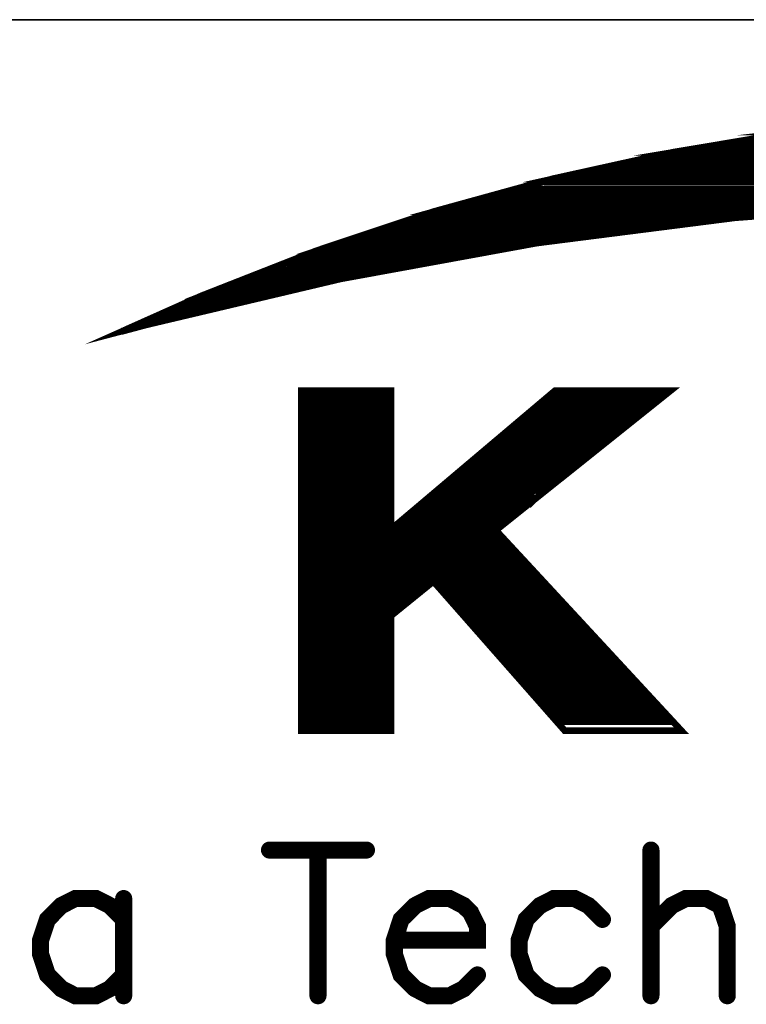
# Model space of a CAD drawing. Header units: millimetres. Extents: x 4497 to 13960, y 12291 to 16372.
# Tile 5 of 217: x 4880 to 4889, y 12359 to 12371. Entities that reach past the tile are written whole.
import ezdxf

# ---------------------------------------------------------------- set-up
doc = ezdxf.new("R2010")
doc.units = ezdxf.units.MM
doc.header["$LTSCALE"] = 0.8
doc.layers.get('0').update_dxf_attribs({"linetype": 'CONTINUOUS', "lineweight": 0})

# ---------------------------------------------------------------- blocks, each defined once
blk = doc.blocks.new('SMOOTH_0$0254')
at = {"const_width": 0.0127}
blk.add_lwpolyline([(-0.00635, 0, 1), (0.00635, 0, 1)], format="xyb", close=True, dxfattribs=at)
blk = doc.blocks.new('SMOOTH_0$064516')
at = {"const_width": 0.0323}
blk.add_lwpolyline([(-0.0161, 0, 1), (0.0161, 0, 1)], format="xyb", close=True, dxfattribs=at)
blk = doc.blocks.new('logo')
at = {"color": 7}
for points, const_width in [([(-3495.641, 5338.044), (-3491.64, 5339.83), (-3485.861, 5342.097), (-3479.97, 5344.064), (-3473.985, 5345.713), (-3467.914, 5347.052), (-3461.791, 5348.074), (-3455.625, 5348.77), (-3449.426, 5349.139), (-3443.217, 5349.19), (-3437.009, 5348.907), (-3430.835, 5348.306), (-3424.695, 5347.387), (-3418.607, 5346.142)], 0.338), ([(-3414.785, 5342.278), (-3424.738, 5343.626), (-3434.742, 5344.442), (-3444.771, 5344.742), (-3454.81, 5344.51), (-3464.814, 5343.755), (-3474.775, 5342.484), (-3484.65, 5340.681), (-3494.422, 5338.371), (-3495.641, 5338.044)], 0.338), ([(-3421.603, 5346.729), (-3469.272, 5346.729)], 0.338), ([(-3470.624, 5346.391), (-3420.251, 5346.391)], 0.338), ([(-3418.222, 5345.884), (-3472.483, 5345.884)], 0.338), ([(-3475.526, 5345.207), (-3415.518, 5345.207)], 0.338), ([(-3474.343, 5345.546), (-3416.87, 5345.546)], 0.338), ([(-3476.202, 5344.954), (-3414.588, 5344.954)], 0.338), ([(-3478.738, 5344.278), (-3459.298, 5344.278)], 0.338), ([(-3467.75, 5343.602), (-3467.328, 5343.602)], 0.338), ([(-3482.034, 5343.264), (-3469.948, 5343.264)], 0.338), ([(-3481.273, 5343.517), (-3467.75, 5343.517)], 0.338), ([(-3472.061, 5343.095), (-3471.131, 5343.095)], 0.338), ([(-3469.863, 5343.348), (-3469.271, 5343.348)], 0.338), ([(-3483.555, 5342.756), (-3473.836, 5342.756)], 0.338), ([(-3482.71, 5343.01), (-3471.976, 5343.01)], 0.338), ([(-3473.92, 5342.841), (-3473.159, 5342.841)], 0.338), ([(-3484.823, 5342.249), (-3476.625, 5342.249)], 0.338), ([(-3486.682, 5341.658), (-3480.09, 5341.658)], 0.338), ([(-3486.006, 5341.911), (-3478.738, 5341.911)], 0.338), ([(-3480.005, 5341.742), (-3479.752, 5341.742)], 0.338), ([(-3487.866, 5341.151), (-3483.048, 5341.151)], 0.338), ([(-3487.189, 5341.404), (-3481.611, 5341.404)], 0.338), ([(-3483.133, 5341.235), (-3482.541, 5341.235)], 0.338), ([(-3481.611, 5341.489), (-3481.104, 5341.489)], 0.338), ([(-3488.457, 5340.897), (-3484.485, 5340.897)], 0.338), ([(-3484.4, 5340.982), (-3483.809, 5340.982)], 0.338), ([(-3492.683, 5338.869), (-3489.049, 5340.559)], 0.338), ([(-3489.387, 5340.474), (-3491.584, 5339.545)], 0.338), ([(-3491.415, 5339.207), (-3488.626, 5340.559)], 0.338), ([(-3490.401, 5339.46), (-3488.204, 5340.559)], 0.338), ([(-3488.626, 5340.221), (-3487.02, 5340.221)], 0.338), ([(-3488.373, 5340.474), (-3486.091, 5340.474)], 0.338), ([(-3493.613, 5338.7), (-3491.584, 5339.629)], 0.338), ([(-3489.133, 5340.052), (-3488.035, 5340.052)], 0.338), ([(-3486.344, 5335.065), (-3486.344, 5318.162)], 0.338), ([(-3486.091, 5318.077), (-3486.091, 5334.981)], 0.338), ([(-3485.837, 5318.077), (-3485.837, 5334.981)], 0.338), ([(-3485.584, 5318.077), (-3485.584, 5334.981)], 0.338), ([(-3485.33, 5318.077), (-3485.33, 5334.981)], 0.338), ([(-3485.076, 5318.077), (-3485.076, 5334.981)], 0.338), ([(-3484.823, 5318.077), (-3484.823, 5334.981)], 0.338), ([(-3484.569, 5317.993), (-3484.569, 5334.896)], 0.338), ([(-3484.316, 5317.993), (-3484.316, 5334.896)], 0.338), ([(-3484.062, 5318.077), (-3484.062, 5334.981)], 0.338), ([(-3483.893, 5335.065), (-3483.893, 5317.993)], 0.338), ([(-3483.724, 5318.077), (-3483.724, 5334.981)], 0.338), ([(-3483.471, 5318.077), (-3483.471, 5334.981)], 0.338), ([(-3483.217, 5318.077), (-3483.217, 5334.981)], 0.338), ([(-3482.963, 5318.077), (-3482.963, 5334.981)], 0.338), ([(-3482.71, 5318.077), (-3482.71, 5334.981)], 0.338), ([(-3482.456, 5318.077), (-3482.456, 5334.981)], 0.338), ([(-3482.203, 5317.993), (-3482.203, 5334.896)], 0.338), ([(-3474.174, 5334.727), (-3468.494, 5334.727)], 0.338), ([(-3474.681, 5334.22), (-3469.187, 5334.22)], 0.338), ([(-3474.427, 5334.474), (-3468.933, 5334.474)], 0.338), ([(-3475.357, 5333.713), (-3469.863, 5333.713)], 0.338), ([(-3475.103, 5333.967), (-3469.61, 5333.967)], 0.338), ([(-3475.948, 5333.206), (-3470.455, 5333.206)], 0.338), ([(-3475.61, 5333.459), (-3470.201, 5333.459)], 0.338), ([(-3476.54, 5332.699), (-3471.215, 5332.699)], 0.338), ([(-3476.287, 5332.952), (-3470.793, 5332.952)], 0.338), ([(-3476.878, 5332.445), (-3471.469, 5332.445)], 0.338), ([(-3477.47, 5331.938), (-3472.145, 5331.938)], 0.338), ([(-3477.216, 5332.192), (-3471.723, 5332.192)], 0.338), ([(-3478.061, 5331.431), (-3472.737, 5331.431)], 0.338), ([(-3477.723, 5331.685), (-3472.399, 5331.685)], 0.338), ([(-3478.653, 5330.924), (-3473.413, 5330.924)], 0.338), ([(-3478.399, 5331.177), (-3473.075, 5331.177)], 0.338), ([(-3479.245, 5330.417), (-3474.005, 5330.417)], 0.338), ([(-3478.991, 5330.67), (-3473.666, 5330.67)], 0.338), ([(-3480.174, 5329.656), (-3474.934, 5329.656), (-3474.934, 5329.572), (-3474.85, 5329.656)], 0.338), ([(-3479.836, 5329.91), (-3474.681, 5329.91)], 0.338), ([(-3479.498, 5330.163), (-3474.343, 5330.163)], 0.338), ([(-3480.428, 5329.403), (-3475.272, 5329.403)], 0.338), ([(-3481.104, 5328.895), (-3475.948, 5328.895)], 0.338), ([(-3480.766, 5329.149), (-3475.61, 5329.149)], 0.338), ([(-3481.696, 5328.388), (-3476.54, 5328.388)], 0.338), ([(-3481.442, 5328.642), (-3476.202, 5328.642)], 0.338), ([(-3482.203, 5327.797), (-3476.709, 5327.797)], 0.338), ([(-3482.372, 5327.374), (-3476.287, 5327.374)], 0.338), ([(-3482.203, 5327.543), (-3476.456, 5327.543)], 0.338), ([(-3482.372, 5327.036), (-3476.117, 5327.036)], 0.338), ([(-3482.287, 5326.867), (-3475.864, 5326.867)], 0.338), ([(-3482.203, 5327.205), (-3476.117, 5327.205)], 0.338), ([(-3475.441, 5326.36), (-3482.372, 5326.36)], 0.338), ([(-3482.287, 5326.529), (-3475.526, 5326.529)], 0.338), ([(-3482.372, 5326.191), (-3475.272, 5326.191)], 0.338), ([(-3482.287, 5325.937), (-3475.019, 5325.937)], 0.338), ([(-3482.203, 5325.684), (-3474.765, 5325.684)], 0.338), ([(-3482.456, 5325.261), (-3480.428, 5325.261)], 0.338), ([(-3482.287, 5325.092), (-3480.681, 5325.092)], 0.338), ([(-3482.287, 5324.923), (-3480.851, 5324.923)], 0.338), ([(-3479.667, 5325.261), (-3474.427, 5325.261)], 0.338), ([(-3479.498, 5325.008), (-3474.174, 5325.008)], 0.338), ([(-3482.287, 5324.5), (-3481.273, 5324.5)], 0.338), ([(-3482.203, 5324.754), (-3481.02, 5324.754)], 0.338), ([(-3479.16, 5324.754), (-3473.92, 5324.754)], 0.338), ([(-3478.991, 5324.5), (-3473.666, 5324.5)], 0.338), ([(-3482.372, 5324.247), (-3481.527, 5324.247)], 0.338), ([(-3482.372, 5324.078), (-3481.865, 5324.078)], 0.338), ([(-3478.738, 5324.247), (-3473.497, 5324.247)], 0.338), ([(-3478.569, 5323.993), (-3473.244, 5323.993)], 0.338), ([(-3478.399, 5323.74), (-3472.99, 5323.74)], 0.338), ([(-3478.146, 5323.486), (-3472.737, 5323.486)], 0.338), ([(-3477.892, 5323.233), (-3472.483, 5323.233)], 0.338), ([(-3477.723, 5322.979), (-3472.314, 5322.979)], 0.338), ([(-3477.47, 5322.726), (-3472.061, 5322.726)], 0.338), ([(-3477.216, 5322.472), (-3471.807, 5322.472)], 0.338), ([(-3476.963, 5322.218), (-3471.638, 5322.218)], 0.338), ([(-3476.794, 5321.965), (-3471.384, 5321.965)], 0.338), ([(-3476.54, 5321.711), (-3471.131, 5321.711)], 0.338), ([(-3476.371, 5321.458), (-3470.877, 5321.458)], 0.338), ([(-3476.117, 5321.204), (-3470.624, 5321.204)], 0.338), ([(-3475.864, 5320.951), (-3470.37, 5320.951)], 0.338), ([(-3475.695, 5320.697), (-3470.201, 5320.697)], 0.338), ([(-3475.441, 5320.444), (-3469.948, 5320.444)], 0.338), ([(-3475.188, 5320.19), (-3469.694, 5320.19)], 0.338), ([(-3475.019, 5319.936), (-3469.525, 5319.936)], 0.338), ([(-3474.85, 5319.683), (-3469.271, 5319.683)], 0.338), ([(-3474.596, 5319.429), (-3469.018, 5319.429)], 0.338), ([(-3474.258, 5319.176), (-3468.764, 5319.176)], 0.338), ([(-3474.089, 5318.922), (-3468.511, 5318.922)], 0.338), ([(-3473.92, 5318.669), (-3468.257, 5318.669)], 0.338), ([(-3473.666, 5318.415), (-3468.004, 5318.415)], 0.338), ([(-3488.222, 5311.965), (-3483.345, 5311.965)], 0.859), ([(-3485.783, 5311.965), (-3485.783, 5304.641)], 0.859), ([(-3469.038, 5311.965), (-3469.038, 5304.641)], 0.859), ([(-3495.555, 5308.479), (-3496.251, 5309.175), (-3496.946, 5309.527), (-3497.994, 5309.527), (-3498.69, 5309.175), (-3499.385, 5308.479), (-3499.737, 5307.431), (-3499.737, 5306.736), (-3499.385, 5305.688), (-3498.69, 5304.993), (-3497.994, 5304.641), (-3496.946, 5304.641), (-3496.251, 5304.993), (-3495.555, 5305.688)], 0.859), ([(-3495.555, 5309.527), (-3495.555, 5304.641)], 0.859), ([(-3481.945, 5307.431), (-3477.763, 5307.431), (-3477.763, 5308.127), (-3478.106, 5308.823), (-3478.459, 5309.175), (-3479.154, 5309.527), (-3480.202, 5309.527), (-3480.897, 5309.175), (-3481.601, 5308.479), (-3481.945, 5307.431), (-3481.945, 5306.736), (-3481.601, 5305.688), (-3480.897, 5304.993), (-3480.202, 5304.641), (-3479.154, 5304.641), (-3478.459, 5304.993), (-3477.763, 5305.688)], 0.859), ([(-3471.477, 5308.479), (-3472.181, 5309.175), (-3472.877, 5309.527), (-3473.925, 5309.527), (-3474.62, 5309.175), (-3475.316, 5308.479), (-3475.668, 5307.431), (-3475.668, 5306.736), (-3475.316, 5305.688), (-3474.62, 5304.993), (-3473.925, 5304.641), (-3472.877, 5304.641), (-3472.181, 5304.993), (-3471.477, 5305.688)], 0.859), ([(-3469.038, 5308.127), (-3467.991, 5309.175), (-3467.295, 5309.527), (-3466.248, 5309.527), (-3465.552, 5309.175), (-3465.2, 5308.127), (-3465.2, 5304.641)], 0.859)]:
    blk.add_lwpolyline(points, dxfattribs=dict(at, const_width=const_width))
at = {"color": 7, "const_width": 0.338}
for points in [[(-3465.91, 5347.379), (-3461.851, 5348.057), (-3429.228, 5348.057), (-3424.695, 5347.379)], [(-3461.782, 5348.065), (-3459.73, 5348.297), (-3430.835, 5348.297), (-3429.285, 5348.065)], [(-3467.914, 5347.044), (-3465.91, 5347.379), (-3424.695, 5347.379), (-3423.06, 5347.044)], [(-3472.036, 5346.133), (-3467.922, 5347.044), (-3423.06, 5347.044), (-3418.615, 5346.133)], [(-3473.976, 5345.704), (-3472.036, 5346.133), (-3418.607, 5346.133), (-3416.958, 5345.704)], [(-3477.436, 5344.751), (-3473.976, 5345.704), (-3416.958, 5345.704), (-3413.297, 5344.751)], [(-3478.278, 5344.519), (-3477.436, 5344.751), (-3444.78, 5344.751), (-3454.81, 5344.519)], [(-3479.961, 5344.055), (-3478.278, 5344.519), (-3454.81, 5344.519), (-3460.948, 5344.055)], [(-3484.645, 5342.492), (-3480.843, 5343.763), (-3464.822, 5343.763), (-3474.775, 5342.493)], [(-3480.843, 5343.763), (-3480.817, 5343.772), (-3464.814, 5343.772), (-3464.822, 5343.763)], [(-3480.818, 5343.772), (-3479.97, 5344.055), (-3460.949, 5344.055), (-3464.7, 5343.772)], [(-3464.814, 5343.763), (-3464.814, 5343.772), (-3464.7, 5343.772), (-3464.814, 5343.763)], [(-3485.852, 5342.089), (-3484.645, 5342.492), (-3474.775, 5342.492), (-3476.985, 5342.089)], [(-3489.423, 5340.689), (-3485.861, 5342.089), (-3476.985, 5342.089), (-3484.65, 5340.689)], [(-3491.631, 5339.822), (-3489.423, 5340.689), (-3484.658, 5340.689), (-3488.321, 5339.822)], [(-3494.873, 5338.379), (-3491.631, 5339.822), (-3488.321, 5339.822), (-3494.413, 5338.379)], [(-3495.53, 5338.087), (-3494.422, 5338.379), (-3494.873, 5338.379), (-3495.53, 5338.087)], [(-3486.616, 5328.092), (-3486.616, 5335.065), (-3482.108, 5335.065), (-3482.108, 5328.092)], [(-3482.108, 5328.092), (-3473.856, 5335.065), (-3468.051, 5335.065), (-3476.771, 5328.092)], [(-3486.616, 5328.04), (-3486.616, 5328.092), (-3476.771, 5328.092), (-3476.836, 5328.04)], [(-3486.616, 5325.473), (-3486.616, 5328.04), (-3476.836, 5328.04), (-3474.458, 5325.473)], [(-3486.616, 5323.747), (-3486.616, 5325.473), (-3479.978, 5325.473), (-3482.108, 5323.747)], [(-3473.375, 5317.968), (-3479.978, 5325.473), (-3474.458, 5325.473), (-3467.51, 5317.968)], [(-3486.616, 5317.968), (-3486.616, 5323.747), (-3482.108, 5323.747), (-3482.108, 5317.968)]]:
    blk.add_lwpolyline(points, close=True, dxfattribs=at)
at = {"color": 7, "xscale": 13.31, "yscale": 13.31, "zscale": 13.31}
for name, p in [('SMOOTH_0$0254', (-3467.914, 5347.052)), ('SMOOTH_0$0254', (-3465.91, 5347.379)), ('SMOOTH_0$0254', (-3465.91, 5347.379)), ('SMOOTH_0$0254', (-3469.272, 5346.729)), ('SMOOTH_0$0254', (-3467.922, 5347.044)), ('SMOOTH_0$0254', (-3467.914, 5347.044)), ('SMOOTH_0$0254', (-3472.036, 5346.133)), ('SMOOTH_0$0254', (-3472.036, 5346.133)), ('SMOOTH_0$0254', (-3470.624, 5346.391)), ('SMOOTH_0$0254', (-3473.985, 5345.713)), ('SMOOTH_0$0254', (-3473.976, 5345.704)), ('SMOOTH_0$0254', (-3473.976, 5345.704)), ('SMOOTH_0$0254', (-3472.483, 5345.884)), ('SMOOTH_0$0254', (-3475.526, 5345.207)), ('SMOOTH_0$0254', (-3474.343, 5345.546)), ('SMOOTH_0$0254', (-3477.436, 5344.751)), ('SMOOTH_0$0254', (-3477.436, 5344.751)), ('SMOOTH_0$0254', (-3476.202, 5344.954)), ('SMOOTH_0$0254', (-3478.738, 5344.278)), ('SMOOTH_0$0254', (-3478.278, 5344.519)), ('SMOOTH_0$0254', (-3478.278, 5344.519)), ('SMOOTH_0$0254', (-3480.843, 5343.763)), ('SMOOTH_0$0254', (-3480.843, 5343.763)), ('SMOOTH_0$0254', (-3480.818, 5343.772)), ('SMOOTH_0$0254', (-3480.817, 5343.772)), ('SMOOTH_0$0254', (-3479.97, 5344.064)), ('SMOOTH_0$0254', (-3479.97, 5344.055)), ('SMOOTH_0$0254', (-3479.961, 5344.055)), ('SMOOTH_0$0254', (-3467.75, 5343.602)), ('SMOOTH_0$0254', (-3467.328, 5343.602)), ('SMOOTH_0$0254', (-3464.822, 5343.763)), ('SMOOTH_0$0254', (-3464.822, 5343.763)), ('SMOOTH_0$0254', (-3464.814, 5343.772)), ('SMOOTH_0$0254', (-3464.814, 5343.772)), ('SMOOTH_0$0254', (-3464.814, 5343.763)), ('SMOOTH_0$0254', (-3464.814, 5343.763)), ('SMOOTH_0$0254', (-3464.814, 5343.755)), ('SMOOTH_0$0254', (-3464.7, 5343.772)), ('SMOOTH_0$0254', (-3464.7, 5343.772)), ('SMOOTH_0$0254', (-3482.034, 5343.264)), ('SMOOTH_0$0254', (-3481.273, 5343.517)), ('SMOOTH_0$0254', (-3472.061, 5343.095)), ('SMOOTH_0$0254', (-3471.131, 5343.095)), ('SMOOTH_0$0254', (-3469.948, 5343.264)), ('SMOOTH_0$0254', (-3469.863, 5343.348)), ('SMOOTH_0$0254', (-3469.271, 5343.348)), ('SMOOTH_0$0254', (-3467.75, 5343.517)), ('SMOOTH_0$0254', (-3483.555, 5342.756)), ('SMOOTH_0$0254', (-3482.71, 5343.01)), ('SMOOTH_0$0254', (-3473.92, 5342.841)), ('SMOOTH_0$0254', (-3473.836, 5342.756)), ('SMOOTH_0$0254', (-3473.159, 5342.841)), ('SMOOTH_0$0254', (-3471.976, 5343.01)), ('SMOOTH_0$0254', (-3485.861, 5342.097)), ('SMOOTH_0$0254', (-3484.823, 5342.249)), ('SMOOTH_0$0254', (-3484.645, 5342.492)), ('SMOOTH_0$0254', (-3484.645, 5342.492)), ('SMOOTH_0$0254', (-3476.625, 5342.249)), ('SMOOTH_0$0254', (-3474.775, 5342.493)), ('SMOOTH_0$0254', (-3474.775, 5342.492)), ('SMOOTH_0$0254', (-3474.775, 5342.484)), ('SMOOTH_0$0254', (-3486.682, 5341.658)), ('SMOOTH_0$0254', (-3486.006, 5341.911)), ('SMOOTH_0$0254', (-3485.861, 5342.089)), ('SMOOTH_0$0254', (-3485.852, 5342.089)), ('SMOOTH_0$0254', (-3480.09, 5341.658)), ('SMOOTH_0$0254', (-3480.005, 5341.742)), ('SMOOTH_0$0254', (-3479.752, 5341.742)), ('SMOOTH_0$0254', (-3478.738, 5341.911)), ('SMOOTH_0$0254', (-3476.985, 5342.089)), ('SMOOTH_0$0254', (-3476.985, 5342.089)), ('SMOOTH_0$0254', (-3487.866, 5341.151)), ('SMOOTH_0$0254', (-3487.189, 5341.404)), ('SMOOTH_0$0254', (-3483.133, 5341.235)), ('SMOOTH_0$0254', (-3483.048, 5341.151)), ('SMOOTH_0$0254', (-3482.541, 5341.235)), ('SMOOTH_0$0254', (-3481.611, 5341.489)), ('SMOOTH_0$0254', (-3481.611, 5341.404)), ('SMOOTH_0$0254', (-3481.104, 5341.489)), ('SMOOTH_0$0254', (-3489.423, 5340.689)), ('SMOOTH_0$0254', (-3489.423, 5340.689)), ('SMOOTH_0$0254', (-3488.457, 5340.897)), ('SMOOTH_0$0254', (-3484.658, 5340.689)), ('SMOOTH_0$0254', (-3484.65, 5340.689)), ('SMOOTH_0$0254', (-3484.65, 5340.681)), ('SMOOTH_0$0254', (-3484.485, 5340.897)), ('SMOOTH_0$0254', (-3484.4, 5340.982)), ('SMOOTH_0$0254', (-3483.809, 5340.982)), ('SMOOTH_0$0254', (-3489.387, 5340.474)), ('SMOOTH_0$0254', (-3489.049, 5340.559)), ('SMOOTH_0$0254', (-3488.626, 5340.559)), ('SMOOTH_0$0254', (-3488.626, 5340.221)), ('SMOOTH_0$0254', (-3488.373, 5340.474)), ('SMOOTH_0$0254', (-3488.204, 5340.559)), ('SMOOTH_0$0254', (-3487.02, 5340.221)), ('SMOOTH_0$0254', (-3486.091, 5340.474)), ('SMOOTH_0$0254', (-3491.64, 5339.83)), ('SMOOTH_0$0254', (-3491.631, 5339.822)), ('SMOOTH_0$0254', (-3491.631, 5339.822)), ('SMOOTH_0$0254', (-3491.584, 5339.629)), ('SMOOTH_0$0254', (-3489.133, 5340.052)), ('SMOOTH_0$0254', (-3488.321, 5339.822)), ('SMOOTH_0$0254', (-3488.321, 5339.822)), ('SMOOTH_0$0254', (-3488.035, 5340.052)), ('SMOOTH_0$0254', (-3491.584, 5339.545)), ('SMOOTH_0$0254', (-3491.415, 5339.207)), ('SMOOTH_0$0254', (-3490.401, 5339.46)), ('SMOOTH_0$0254', (-3493.613, 5338.7)), ('SMOOTH_0$0254', (-3492.683, 5338.869)), ('SMOOTH_0$0254', (-3494.873, 5338.379)), ('SMOOTH_0$0254', (-3494.873, 5338.379)), ('SMOOTH_0$0254', (-3494.422, 5338.379)), ('SMOOTH_0$0254', (-3494.422, 5338.371)), ('SMOOTH_0$0254', (-3494.413, 5338.379)), ('SMOOTH_0$0254', (-3495.641, 5338.044)), ('SMOOTH_0$0254', (-3495.641, 5338.044)), ('SMOOTH_0$0254', (-3495.53, 5338.087)), ('SMOOTH_0$0254', (-3495.53, 5338.087)), ('SMOOTH_0$0254', (-3486.616, 5335.065)), ('SMOOTH_0$0254', (-3486.344, 5335.065)), ('SMOOTH_0$0254', (-3486.091, 5334.981)), ('SMOOTH_0$0254', (-3485.837, 5334.981)), ('SMOOTH_0$0254', (-3485.584, 5334.981)), ('SMOOTH_0$0254', (-3485.33, 5334.981)), ('SMOOTH_0$0254', (-3485.076, 5334.981)), ('SMOOTH_0$0254', (-3484.823, 5334.981)), ('SMOOTH_0$0254', (-3484.569, 5334.896)), ('SMOOTH_0$0254', (-3484.316, 5334.896)), ('SMOOTH_0$0254', (-3484.062, 5334.981)), ('SMOOTH_0$0254', (-3483.893, 5335.065)), ('SMOOTH_0$0254', (-3483.724, 5334.981)), ('SMOOTH_0$0254', (-3483.471, 5334.981)), ('SMOOTH_0$0254', (-3483.217, 5334.981)), ('SMOOTH_0$0254', (-3482.963, 5334.981)), ('SMOOTH_0$0254', (-3482.71, 5334.981)), ('SMOOTH_0$0254', (-3482.456, 5334.981)), ('SMOOTH_0$0254', (-3482.203, 5334.896)), ('SMOOTH_0$0254', (-3482.108, 5335.065)), ('SMOOTH_0$0254', (-3474.174, 5334.727)), ('SMOOTH_0$0254', (-3473.856, 5335.065)), ('SMOOTH_0$0254', (-3468.494, 5334.727)), ('SMOOTH_0$0254', (-3468.051, 5335.065)), ('SMOOTH_0$0254', (-3474.681, 5334.22)), ('SMOOTH_0$0254', (-3474.427, 5334.474)), ('SMOOTH_0$0254', (-3469.187, 5334.22)), ('SMOOTH_0$0254', (-3468.933, 5334.474)), ('SMOOTH_0$0254', (-3475.357, 5333.713)), ('SMOOTH_0$0254', (-3475.103, 5333.967)), ('SMOOTH_0$0254', (-3469.863, 5333.713)), ('SMOOTH_0$0254', (-3469.61, 5333.967)), ('SMOOTH_0$0254', (-3475.948, 5333.206)), ('SMOOTH_0$0254', (-3475.61, 5333.459)), ('SMOOTH_0$0254', (-3470.455, 5333.206)), ('SMOOTH_0$0254', (-3470.201, 5333.459)), ('SMOOTH_0$0254', (-3476.54, 5332.699)), ('SMOOTH_0$0254', (-3476.287, 5332.952)), ('SMOOTH_0$0254', (-3471.215, 5332.699)), ('SMOOTH_0$0254', (-3470.793, 5332.952)), ('SMOOTH_0$0254', (-3476.878, 5332.445)), ('SMOOTH_0$0254', (-3471.469, 5332.445)), ('SMOOTH_0$0254', (-3477.47, 5331.938)), ('SMOOTH_0$0254', (-3477.216, 5332.192)), ('SMOOTH_0$0254', (-3472.145, 5331.938)), ('SMOOTH_0$0254', (-3471.723, 5332.192)), ('SMOOTH_0$0254', (-3478.061, 5331.431)), ('SMOOTH_0$0254', (-3477.723, 5331.685)), ('SMOOTH_0$0254', (-3472.737, 5331.431)), ('SMOOTH_0$0254', (-3472.399, 5331.685)), ('SMOOTH_0$0254', (-3478.653, 5330.924)), ('SMOOTH_0$0254', (-3478.399, 5331.177)), ('SMOOTH_0$0254', (-3473.413, 5330.924)), ('SMOOTH_0$0254', (-3473.075, 5331.177)), ('SMOOTH_0$0254', (-3479.245, 5330.417)), ('SMOOTH_0$0254', (-3478.991, 5330.67)), ('SMOOTH_0$0254', (-3474.005, 5330.417)), ('SMOOTH_0$0254', (-3473.666, 5330.67)), ('SMOOTH_0$0254', (-3479.836, 5329.91)), ('SMOOTH_0$0254', (-3479.498, 5330.163)), ('SMOOTH_0$0254', (-3474.681, 5329.91)), ('SMOOTH_0$0254', (-3474.343, 5330.163)), ('SMOOTH_0$0254', (-3480.428, 5329.403)), ('SMOOTH_0$0254', (-3480.174, 5329.656)), ('SMOOTH_0$0254', (-3475.272, 5329.403)), ('SMOOTH_0$0254', (-3474.934, 5329.656)), ('SMOOTH_0$0254', (-3474.934, 5329.572)), ('SMOOTH_0$0254', (-3474.85, 5329.656)), ('SMOOTH_0$0254', (-3481.104, 5328.895)), ('SMOOTH_0$0254', (-3480.766, 5329.149)), ('SMOOTH_0$0254', (-3475.948, 5328.895)), ('SMOOTH_0$0254', (-3475.61, 5329.149)), ('SMOOTH_0$0254', (-3481.696, 5328.388)), ('SMOOTH_0$0254', (-3481.442, 5328.642)), ('SMOOTH_0$0254', (-3476.54, 5328.388)), ('SMOOTH_0$0254', (-3476.202, 5328.642)), ('SMOOTH_0$0254', (-3486.616, 5328.092)), ('SMOOTH_0$0254', (-3486.616, 5328.092)), ('SMOOTH_0$0254', (-3486.616, 5328.04)), ('SMOOTH_0$0254', (-3486.616, 5328.04)), ('SMOOTH_0$0254', (-3482.203, 5327.797)), ('SMOOTH_0$0254', (-3482.108, 5328.092)), ('SMOOTH_0$0254', (-3482.108, 5328.092)), ('SMOOTH_0$0254', (-3476.836, 5328.04)), ('SMOOTH_0$0254', (-3476.836, 5328.04)), ('SMOOTH_0$0254', (-3476.771, 5328.092)), ('SMOOTH_0$0254', (-3476.771, 5328.092)), ('SMOOTH_0$0254', (-3476.709, 5327.797)), ('SMOOTH_0$0254', (-3482.372, 5327.374)), ('SMOOTH_0$0254', (-3482.203, 5327.543)), ('SMOOTH_0$0254', (-3476.456, 5327.543)), ('SMOOTH_0$0254', (-3476.287, 5327.374)), ('SMOOTH_0$0254', (-3482.372, 5327.036)), ('SMOOTH_0$0254', (-3482.287, 5326.867)), ('SMOOTH_0$0254', (-3482.203, 5327.205)), ('SMOOTH_0$0254', (-3476.117, 5327.205)), ('SMOOTH_0$0254', (-3476.117, 5327.036)), ('SMOOTH_0$0254', (-3475.864, 5326.867)), ('SMOOTH_0$0254', (-3482.372, 5326.36)), ('SMOOTH_0$0254', (-3482.287, 5326.529)), ('SMOOTH_0$0254', (-3475.526, 5326.529)), ('SMOOTH_0$0254', (-3475.441, 5326.36)), ('SMOOTH_0$0254', (-3482.372, 5326.191)), ('SMOOTH_0$0254', (-3482.287, 5325.937)), ('SMOOTH_0$0254', (-3475.272, 5326.191)), ('SMOOTH_0$0254', (-3475.019, 5325.937)), ('SMOOTH_0$0254', (-3486.616, 5325.473)), ('SMOOTH_0$0254', (-3486.616, 5325.473)), ('SMOOTH_0$0254', (-3482.203, 5325.684)), ('SMOOTH_0$0254', (-3479.978, 5325.473)), ('SMOOTH_0$0254', (-3479.978, 5325.473)), ('SMOOTH_0$0254', (-3474.765, 5325.684)), ('SMOOTH_0$0254', (-3474.458, 5325.473)), ('SMOOTH_0$0254', (-3474.458, 5325.473)), ('SMOOTH_0$0254', (-3482.456, 5325.261)), ('SMOOTH_0$0254', (-3482.287, 5325.092)), ('SMOOTH_0$0254', (-3482.287, 5324.923)), ('SMOOTH_0$0254', (-3480.851, 5324.923)), ('SMOOTH_0$0254', (-3480.681, 5325.092)), ('SMOOTH_0$0254', (-3480.428, 5325.261)), ('SMOOTH_0$0254', (-3479.667, 5325.261)), ('SMOOTH_0$0254', (-3479.498, 5325.008)), ('SMOOTH_0$0254', (-3474.427, 5325.261)), ('SMOOTH_0$0254', (-3474.174, 5325.008)), ('SMOOTH_0$0254', (-3482.287, 5324.5)), ('SMOOTH_0$0254', (-3482.203, 5324.754)), ('SMOOTH_0$0254', (-3481.273, 5324.5)), ('SMOOTH_0$0254', (-3481.02, 5324.754)), ('SMOOTH_0$0254', (-3479.16, 5324.754)), ('SMOOTH_0$0254', (-3478.991, 5324.5)), ('SMOOTH_0$0254', (-3473.92, 5324.754)), ('SMOOTH_0$0254', (-3473.666, 5324.5)), ('SMOOTH_0$0254', (-3482.372, 5324.247)), ('SMOOTH_0$0254', (-3482.372, 5324.078)), ('SMOOTH_0$0254', (-3481.865, 5324.078)), ('SMOOTH_0$0254', (-3481.527, 5324.247)), ('SMOOTH_0$0254', (-3478.738, 5324.247)), ('SMOOTH_0$0254', (-3478.569, 5323.993)), ('SMOOTH_0$0254', (-3473.497, 5324.247)), ('SMOOTH_0$0254', (-3473.244, 5323.993)), ('SMOOTH_0$0254', (-3486.616, 5323.747)), ('SMOOTH_0$0254', (-3486.616, 5323.747)), ('SMOOTH_0$0254', (-3482.108, 5323.747)), ('SMOOTH_0$0254', (-3482.108, 5323.747)), ('SMOOTH_0$0254', (-3478.399, 5323.74)), ('SMOOTH_0$0254', (-3478.146, 5323.486)), ('SMOOTH_0$0254', (-3472.99, 5323.74)), ('SMOOTH_0$0254', (-3472.737, 5323.486)), ('SMOOTH_0$0254', (-3477.892, 5323.233)), ('SMOOTH_0$0254', (-3477.723, 5322.979)), ('SMOOTH_0$0254', (-3472.483, 5323.233)), ('SMOOTH_0$0254', (-3472.314, 5322.979)), ('SMOOTH_0$0254', (-3477.47, 5322.726)), ('SMOOTH_0$0254', (-3477.216, 5322.472)), ('SMOOTH_0$0254', (-3472.061, 5322.726)), ('SMOOTH_0$0254', (-3471.807, 5322.472)), ('SMOOTH_0$0254', (-3476.963, 5322.218)), ('SMOOTH_0$0254', (-3476.794, 5321.965)), ('SMOOTH_0$0254', (-3471.638, 5322.218)), ('SMOOTH_0$0254', (-3471.384, 5321.965)), ('SMOOTH_0$0254', (-3476.54, 5321.711)), ('SMOOTH_0$0254', (-3476.371, 5321.458)), ('SMOOTH_0$0254', (-3471.131, 5321.711)), ('SMOOTH_0$0254', (-3470.877, 5321.458)), ('SMOOTH_0$0254', (-3476.117, 5321.204)), ('SMOOTH_0$0254', (-3475.864, 5320.951)), ('SMOOTH_0$0254', (-3470.624, 5321.204)), ('SMOOTH_0$0254', (-3470.37, 5320.951)), ('SMOOTH_0$0254', (-3475.695, 5320.697)), ('SMOOTH_0$0254', (-3475.441, 5320.444)), ('SMOOTH_0$0254', (-3470.201, 5320.697)), ('SMOOTH_0$0254', (-3469.948, 5320.444)), ('SMOOTH_0$0254', (-3475.188, 5320.19)), ('SMOOTH_0$0254', (-3475.019, 5319.936)), ('SMOOTH_0$0254', (-3469.694, 5320.19)), ('SMOOTH_0$0254', (-3469.525, 5319.936)), ('SMOOTH_0$0254', (-3474.85, 5319.683)), ('SMOOTH_0$0254', (-3474.596, 5319.429)), ('SMOOTH_0$0254', (-3469.271, 5319.683)), ('SMOOTH_0$0254', (-3469.018, 5319.429)), ('SMOOTH_0$0254', (-3474.258, 5319.176)), ('SMOOTH_0$0254', (-3474.089, 5318.922)), ('SMOOTH_0$0254', (-3468.764, 5319.176)), ('SMOOTH_0$0254', (-3468.511, 5318.922)), ('SMOOTH_0$0254', (-3473.92, 5318.669)), ('SMOOTH_0$0254', (-3473.666, 5318.415)), ('SMOOTH_0$0254', (-3468.257, 5318.669)), ('SMOOTH_0$0254', (-3468.004, 5318.415)), ('SMOOTH_0$0254', (-3486.616, 5317.968)), ('SMOOTH_0$0254', (-3486.344, 5318.162)), ('SMOOTH_0$0254', (-3486.091, 5318.077)), ('SMOOTH_0$0254', (-3485.837, 5318.077)), ('SMOOTH_0$0254', (-3485.584, 5318.077)), ('SMOOTH_0$0254', (-3485.33, 5318.077)), ('SMOOTH_0$0254', (-3485.076, 5318.077)), ('SMOOTH_0$0254', (-3484.823, 5318.077)), ('SMOOTH_0$0254', (-3484.569, 5317.993)), ('SMOOTH_0$0254', (-3484.316, 5317.993)), ('SMOOTH_0$0254', (-3484.062, 5318.077)), ('SMOOTH_0$0254', (-3483.893, 5317.993)), ('SMOOTH_0$0254', (-3483.724, 5318.077)), ('SMOOTH_0$0254', (-3483.471, 5318.077)), ('SMOOTH_0$0254', (-3483.217, 5318.077)), ('SMOOTH_0$0254', (-3482.963, 5318.077)), ('SMOOTH_0$0254', (-3482.71, 5318.077)), ('SMOOTH_0$0254', (-3482.456, 5318.077)), ('SMOOTH_0$0254', (-3482.203, 5317.993)), ('SMOOTH_0$0254', (-3482.108, 5317.968)), ('SMOOTH_0$0254', (-3473.375, 5317.968)), ('SMOOTH_0$0254', (-3467.51, 5317.968)), ('SMOOTH_0$064516', (-3488.222, 5311.965)), ('SMOOTH_0$064516', (-3485.783, 5311.965)), ('SMOOTH_0$064516', (-3483.345, 5311.965)), ('SMOOTH_0$064516', (-3469.038, 5311.965)), ('SMOOTH_0$064516', (-3498.69, 5309.175)), ('SMOOTH_0$064516', (-3497.994, 5309.527)), ('SMOOTH_0$064516', (-3496.946, 5309.527)), ('SMOOTH_0$064516', (-3496.251, 5309.175)), ('SMOOTH_0$064516', (-3495.555, 5309.527)), ('SMOOTH_0$064516', (-3480.897, 5309.175)), ('SMOOTH_0$064516', (-3480.202, 5309.527)), ('SMOOTH_0$064516', (-3479.154, 5309.527)), ('SMOOTH_0$064516', (-3478.459, 5309.175)), ('SMOOTH_0$064516', (-3474.62, 5309.175)), ('SMOOTH_0$064516', (-3473.925, 5309.527)), ('SMOOTH_0$064516', (-3472.877, 5309.527)), ('SMOOTH_0$064516', (-3472.181, 5309.175)), ('SMOOTH_0$064516', (-3467.991, 5309.175)), ('SMOOTH_0$064516', (-3467.295, 5309.527)), ('SMOOTH_0$064516', (-3466.248, 5309.527)), ('SMOOTH_0$064516', (-3465.552, 5309.175)), ('SMOOTH_0$064516', (-3478.106, 5308.823)), ('SMOOTH_0$064516', (-3499.385, 5308.479)), ('SMOOTH_0$064516', (-3495.555, 5308.479)), ('SMOOTH_0$064516', (-3481.601, 5308.479)), ('SMOOTH_0$064516', (-3475.316, 5308.479)), ('SMOOTH_0$064516', (-3471.477, 5308.479)), ('SMOOTH_0$064516', (-3477.763, 5308.127)), ('SMOOTH_0$064516', (-3469.038, 5308.127)), ('SMOOTH_0$064516', (-3465.2, 5308.127)), ('SMOOTH_0$064516', (-3499.737, 5307.431)), ('SMOOTH_0$064516', (-3481.945, 5307.431)), ('SMOOTH_0$064516', (-3481.945, 5307.431)), ('SMOOTH_0$064516', (-3477.763, 5307.431)), ('SMOOTH_0$064516', (-3475.668, 5307.431)), ('SMOOTH_0$064516', (-3499.737, 5306.736)), ('SMOOTH_0$064516', (-3481.945, 5306.736)), ('SMOOTH_0$064516', (-3475.668, 5306.736)), ('SMOOTH_0$064516', (-3499.385, 5305.688)), ('SMOOTH_0$064516', (-3495.555, 5305.688)), ('SMOOTH_0$064516', (-3481.601, 5305.688)), ('SMOOTH_0$064516', (-3477.763, 5305.688)), ('SMOOTH_0$064516', (-3475.316, 5305.688)), ('SMOOTH_0$064516', (-3471.477, 5305.688)), ('SMOOTH_0$064516', (-3498.69, 5304.993)), ('SMOOTH_0$064516', (-3496.251, 5304.993)), ('SMOOTH_0$064516', (-3480.897, 5304.993)), ('SMOOTH_0$064516', (-3478.459, 5304.993)), ('SMOOTH_0$064516', (-3474.62, 5304.993)), ('SMOOTH_0$064516', (-3472.181, 5304.993)), ('SMOOTH_0$064516', (-3497.994, 5304.641)), ('SMOOTH_0$064516', (-3496.946, 5304.641)), ('SMOOTH_0$064516', (-3495.555, 5304.641)), ('SMOOTH_0$064516', (-3485.783, 5304.641)), ('SMOOTH_0$064516', (-3480.202, 5304.641)), ('SMOOTH_0$064516', (-3479.154, 5304.641)), ('SMOOTH_0$064516', (-3473.925, 5304.641)), ('SMOOTH_0$064516', (-3472.877, 5304.641)), ('SMOOTH_0$064516', (-3469.038, 5304.641)), ('SMOOTH_0$064516', (-3465.2, 5304.641))]:
    blk.add_blockref(name, p, dxfattribs=at)

msp = doc.modelspace()

# ---------------------------------------------------------------- linework, layer by layer
at = {"color": 7, "linetype": 'Continuous', "lineweight": 35}
msp.add_line((4856.368, 12371.121), (4931.827, 12371.121), dxfattribs=at)

# ---------------------------------------------------------------- block references
at = {"color": 3, "linetype": 'Continuous', "xscale": 0.2477402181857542, "yscale": 0.2477402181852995, "zscale": 0.2477402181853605}
msp.add_blockref('logo', (5747.272, 11044.791), dxfattribs=at)

doc.saveas('drawing.dxf')
